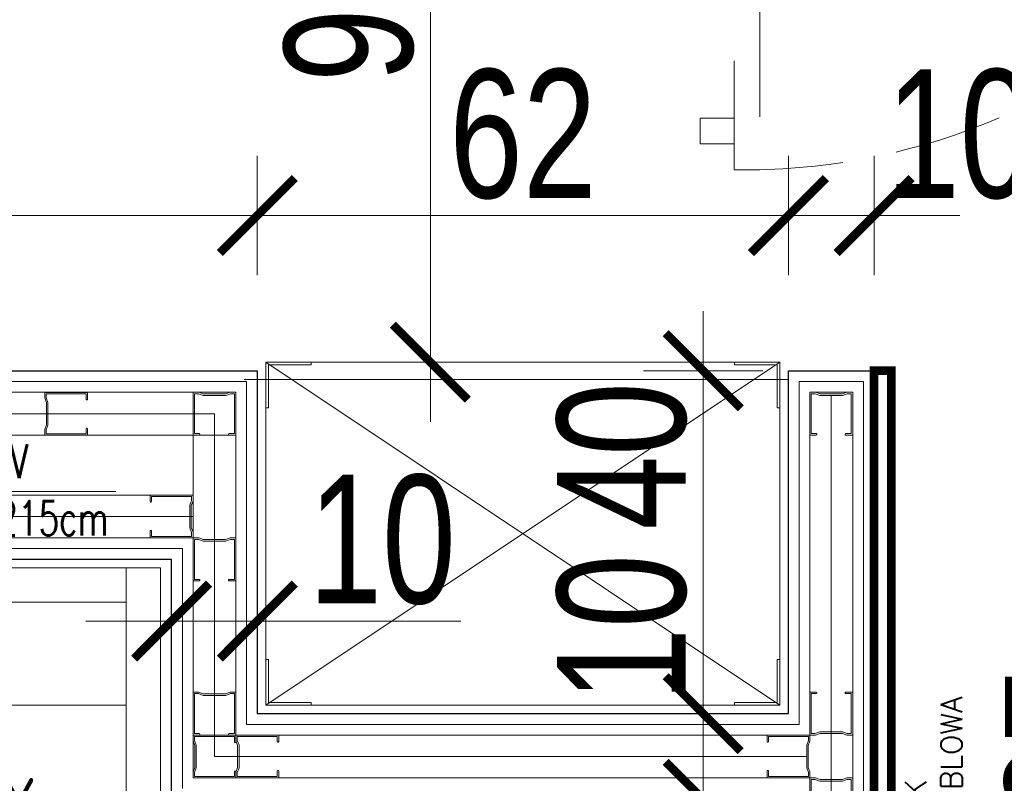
# Model space of a CAD drawing. Header units: millimetres. Extents: x -13532 to 2392, y -5241 to 5322.
# Tile 164 of 256: x -11402 to -11287, y 1791 to 1880. Entities that reach past the tile are written whole.
import ezdxf

# ---------------------------------------------------------------- set-up
doc = ezdxf.new("R2010")
doc.units = ezdxf.units.MM
doc.linetypes.add('DASHED', pattern=[19.05, 12.7, -6.35])
doc.linetypes.add('KRESKAKROPKA2', pattern=[12.7, 6.35, -3.175, 0, -3.175])
doc.layers.get('0').update_dxf_attribs({"lineweight": 9, "true_color": 0x939393})
doc.layers.get('Defpoints').update_dxf_attribs({"true_color": 0xdae6d4})
for name, color, linetype, lineweight, true_color in [('a___wymiary', 7, 'Continuous', 5, 0x666666), ('batting - AGP1', 7, 'Continuous', 5, 0xadadad), ('Meble - AGP1', 7, 'Continuous', 15, 0x999999), ('MEBLE PKN', 7, 'Continuous', 9, 0xa0a0a0), ('OSI', 7, 'KRESKAKROPKA2', 5, 0x7f7f7f), ('profil - AGP1', 7, 'Continuous', 5, 0x3f3f3f), ('WYMIARY - AGP1', 7, 'Continuous', 5, 0x716d5a)]:
    doc.layers.add(name, color=color, linetype=linetype, lineweight=lineweight, true_color=true_color)
for name, color, linetype, lineweight in [('CHLODNICTWO', 94, 'Continuous', 9), ('cz-gr', 122, 'Continuous', 30), ('cz-sr', 150, 'Continuous', 15), ('GK - ŚRODEK - AGP1', 32, 'Continuous', 5)]:
    doc.layers.add(name, color=color, linetype=linetype, lineweight=lineweight)
doc.styles.add('ARIAL NARROW', font='ARIALN.TTF', dxfattribs={"width": 0.9})
doc.styles.add('JACEK_07', font='simplex.shx', dxfattribs={"width": 0.7})
doc.styles.add('RomanS', font='simplex.shx')
doc.linetypes.add('BATTING', pattern='A,0.0001,-0.1,[134,ltypeshp.shx,S=0.1,R=0,X=-0.1,Y=0],-0.2,[134,ltypeshp.shx,S=0.1,R=180,X=0.1,Y=0],-0.1', length=0.4001)
doc.dimstyles.new('wymiary agp1', dxfattribs={"dimtxt": 15, "dimasz": 5, "dimexe": 5, "dimexo": 5, "dimgap": 1.8, "dimtad": 1, "dimdec": 3, "dimrnd": 0.5, "dimdsep": 46, "dimtxsty": 'ARIAL NARROW', "dimblk": 'znacznik', "dimcen": 1.5, "dimse1": 1, "dimse2": 1, "dimclrd": 256, "dimclre": 256, "dimazin": 0, "dimtfac": 1, "dimtdec": 3, "dimtmove": 1, "dimatfit": 3, "dimldrblk": 'znacznik', "dimfxl": 1000, "dimfxlon": 1, "dimlwd": -1, "dimarcsym": 0})

# ---------------------------------------------------------------- blocks, each defined once
blk = doc.blocks.new('gn-230')
at = {"layer": 'Meble - AGP1'}
for p, q in [((-15.65, -3.75), (-8.15, 3.75)), ((-4, 0), (-19.8, 0))]:
    blk.add_line(p, q, dxfattribs=at)
at = {"layer": 'Meble - AGP1', "lineweight": 30}
blk.add_lwpolyline([(-4, -4), (0, -4), (0, 4), (-4, 4)], close=True, dxfattribs=at)
at = {"layer": 'Meble - AGP1'}
blk.add_arc((-29.8, 0), 10, 270, 90, dxfattribs=at)
blk = doc.blocks.new('*U333')
at = {"layer": 'Meble - AGP1'}
for p, q in [((58.5, -16), (4, -16)), ((58.5, -31), (4, -31)), ((58.5, -46), (4, -46))]:
    blk.add_line(p, q, dxfattribs=at)
for points in [[(31.03, 0), (36.17, 8.9), (57.31, 8.9)], [(0, -65), (0, 0)], [(0, 0), (62.5, 0)], [(4, 0), (4, -65)], [(58.5, -65), (58.5, 0)], [(62.5, 0), (62.5, -65)], [(4, -4), (58.5, -4)], [(58.5, -4), (58.5, -61)], [(58.5, -61), (4, -61)], [(62.5, -65), (0, -65)]]:
    blk.add_lwpolyline(points, dxfattribs=at)
blk.add_lwpolyline([(0, -65), (4, -65), (4, -123.5), (0, -123.5)], close=True, dxfattribs=at)
blk.add_arc((0, -65), 58.5, 270, 0, dxfattribs=at)
at = {"layer": 'Meble - AGP1', "xscale": 0.5, "yscale": 0.5, "zscale": 0.5, "rotation": 89.99999999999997}
blk.add_blockref('gn-230', (31.03, 0), dxfattribs=at)
at = {"layer": 'Meble - AGP1'}
for s, insert, char_height, width, attachment_point, style in [('{\\W0.7;230V\\PH=215cm}', (37.72, 14.46), 4, 32.4538, 1, 'RomanS'), ('REGAŁ\\PCHŁODNICZY\\P62,5cm\\PGastromax', (31.25, -32.5), 6, 62.5, 5, 'JACEK_07'), ('\\pxql;{\\fArial|b0|i0|c238|p34;RCH1}', (1, -64), 6, 36.1, 7, 'JACEK_07')]:
    blk.add_mtext(s, dxfattribs=dict(at, insert=insert, char_height=char_height, width=width, attachment_point=attachment_point, style=style))
blk = doc.blocks.new('*U332')
at = {"layer": 'Meble - AGP1', "linetype": 'DASHED', "ltscale": 0.5}
for points in [[(72.83, 62.99), (63.42, 67), (67.92, 57.81)], [(67.92, -59.81), (63.42, -69), (72.83, -64.99)]]:
    blk.add_lwpolyline(points, dxfattribs=at)
at = {"layer": 'Meble - AGP1'}
blk.add_lwpolyline([(95, -3.5), (95, 3.5), (7, 3.5), (7, 0, -1), (5, 0), (5, 3.5), (0, 3.5), (0, -3.5), (5, -3.5), (5, 0, -1), (7, 0), (7, -3.5), (95, -3.5)], format="xyb", close=True, dxfattribs=at)
blk.add_lwpolyline([(0, 3.5), (0, 3.5), (0, -3.5), (0, -3.5)], close=True, dxfattribs=at)
at = {"layer": 'Meble - AGP1', "linetype": 'DASHED', "ltscale": 0.5}
blk.add_arc((6, -1), 89, 310.1759, 49.8241, dxfattribs=at)
at = {"layer": 'Meble - AGP1', "insert": (51, -8.52), "char_height": 6, "width": 88, "attachment_point": 5, "style": 'JACEK_07'}
blk.add_mtext('Bramka H=140cm', dxfattribs=at)
blk = doc.blocks.new('MZ-SM-02')
at = {"layer": 'Meble - AGP1'}
for p, q in [((0, 0), (60, -40)), ((60, 0), (0, -40))]:
    blk.add_line(p, q, dxfattribs=at)
at = {"layer": 'Meble - AGP1', "flags": 128}
for points in [[(0, 0), (60, 0), (60, -40), (0, -40)], [(0.3, -5.3), (0.3, -0.3), (5.3, -0.3), (5.3, 0), (0, 0), (0, -5.3)], [(59.7, -5.3), (59.7, -0.3), (54.7, -0.3), (54.7, 0), (60, 0), (60, -5.3)], [(0.3, -34.7), (0.3, -39.7), (5.3, -39.7), (5.3, -40), (0, -40), (0, -34.7)], [(59.7, -34.7), (59.7, -39.7), (54.7, -39.7), (54.7, -40), (60, -40), (60, -34.7)]]:
    blk.add_lwpolyline(points, close=True, dxfattribs=at)
at = {"layer": 'Meble - AGP1', "style": 'JACEK_07', "width": 0.7, "flags": 2}
blk.add_attdef('MODEL', (11.79, -38.2), '', height=7, dxfattribs=at)
blk = doc.blocks.new('*U243')
at = {"linetype": 'DASHED', "const_width": 1}
blk.add_lwpolyline([(-35.01, 0), (51.99, 0), (51.99, -2), (-35.01, -2)], close=True, dxfattribs=at)
at = {"insert": (0, -6.94), "char_height": 2.5, "width": 50, "attachment_point": 5, "style": 'RomanS'}
blk.add_mtext('OTOK \\PPŁYTA MEBLOWA', dxfattribs=at)
blk = doc.blocks.new('*U329')
at = {"layer": 'Meble - AGP1', "linetype": 'DASHED'}
for points in [[(6, -155), (6, -79), (9, -79), (9, -155)], [(6, -152), (6, -149), (2, -149), (2, -152)]]:
    blk.add_lwpolyline(points, close=True, dxfattribs=at)
blk.add_arc((7.5, -80.5), 74.5, 268.8463, 1.1537, dxfattribs=at)
blk = doc.blocks.new('znacznik')
at = {"layer": 'a___wymiary'}
for p, q in [((0, 1.394), (0, -1.394)), ((1.394, 0), (-1.394, 0))]:
    blk.add_line(p, q, dxfattribs=at)
at = {"layer": 'a___wymiary', "const_width": 0.2}
blk.add_lwpolyline([(0.876, 0.876), (-0.876, -0.876)], dxfattribs=at)
blk = doc.blocks.new('*D488')
at = {"layer": 'Defpoints', "color": 0}
for p in [(-11353.58, 1935.33), (-11324.1, 1935.33), (-11324.13, 1839.87)]:
    blk.add_point(p, dxfattribs=at)
at = {"layer": 'WYMIARY - AGP1'}
blk.add_line((-11353.58, 1844.87), (-11353.58, 1930.33), dxfattribs=at)
at = {"layer": 'WYMIARY - AGP1', "xscale": 5, "yscale": 5, "zscale": 5}
for p, rotation in [((-11353.58, 1935.33), 90), ((-11353.58, 1839.87), 270)]:
    blk.add_blockref('znacznik', p, dxfattribs=dict(at, rotation=rotation))
at = {"layer": 'WYMIARY - AGP1', "color": 18, "true_color": 0x000000, "insert": (-11363.04, 1887.6), "char_height": 15, "attachment_point": 5, "rotation": 90, "style": 'ARIAL NARROW'}
blk.add_mtext('95.5', dxfattribs=at)
blk = doc.blocks.new('*D559')
at = {"layer": 'Defpoints', "color": 0}
for p in [(-11373.78, 1856.98), (-11516.11, 1838.87), (-11373.78, 1838.87)]:
    blk.add_point(p, dxfattribs=at)
at = {"layer": 'WYMIARY - AGP1'}
blk.add_line((-11511.11, 1856.98), (-11378.78, 1856.98), dxfattribs=at)
at = {"layer": 'WYMIARY - AGP1', "xscale": 5, "yscale": 5, "zscale": 5, "rotation": 180}
blk.add_blockref('znacznik', (-11516.11, 1856.98), dxfattribs=at)
at = {"layer": 'WYMIARY - AGP1', "xscale": 5, "yscale": 5, "zscale": 5}
blk.add_blockref('znacznik', (-11373.78, 1856.98), dxfattribs=at)
at = {"layer": 'WYMIARY - AGP1', "color": 18, "true_color": 0x000000, "insert": (-11444.94, 1866.44), "char_height": 15, "attachment_point": 5, "style": 'ARIAL NARROW'}
blk.add_mtext('142.5', dxfattribs=at)
blk = doc.blocks.new('*D560')
at = {"layer": 'Defpoints', "color": 0}
for p in [(-11311.78, 1856.98), (-11373.78, 1838.87), (-11311.78, 1838.87)]:
    blk.add_point(p, dxfattribs=at)
at = {"layer": 'WYMIARY - AGP1'}
blk.add_line((-11368.78, 1856.98), (-11316.78, 1856.98), dxfattribs=at)
at = {"layer": 'WYMIARY - AGP1', "xscale": 5, "yscale": 5, "zscale": 5, "rotation": 180}
blk.add_blockref('znacznik', (-11373.78, 1856.98), dxfattribs=at)
at = {"layer": 'WYMIARY - AGP1', "xscale": 5, "yscale": 5, "zscale": 5}
blk.add_blockref('znacznik', (-11311.78, 1856.98), dxfattribs=at)
at = {"layer": 'WYMIARY - AGP1', "color": 18, "true_color": 0x000000, "insert": (-11342.78, 1866.44), "char_height": 15, "attachment_point": 5, "style": 'ARIAL NARROW'}
blk.add_mtext('62', dxfattribs=at)
blk = doc.blocks.new('*D561')
at = {"layer": 'Defpoints', "color": 0}
for p in [(-11301.78, 1856.98), (-11311.78, 1838.87), (-11301.78, 1838.87)]:
    blk.add_point(p, dxfattribs=at)
at = {"layer": 'WYMIARY - AGP1'}
for p, q in [((-11316.78, 1856.98), (-11321.78, 1856.98)), ((-11311.78, 1856.98), (-11301.78, 1856.98)), ((-11296.78, 1856.98), (-11291.78, 1856.98))]:
    blk.add_line(p, q, dxfattribs=at)
at = {"layer": 'WYMIARY - AGP1', "xscale": 5, "yscale": 5, "zscale": 5}
blk.add_blockref('znacznik', (-11311.78, 1856.98), dxfattribs=at)
at = {"layer": 'WYMIARY - AGP1', "xscale": 5, "yscale": 5, "zscale": 5, "rotation": 180}
blk.add_blockref('znacznik', (-11301.78, 1856.98), dxfattribs=at)
at = {"layer": 'WYMIARY - AGP1', "color": 18, "true_color": 0x000000, "insert": (-11291.78, 1866.44), "char_height": 15, "attachment_point": 5, "style": 'ARIAL NARROW'}
blk.add_mtext('10', dxfattribs=at)
blk = doc.blocks.new('*D563')
at = {"layer": 'Defpoints', "color": 0}
for p in [(-11301.78, 1838.87), (-11269.45, 1838.87), (-11301.78, 1751.87)]:
    blk.add_point(p, dxfattribs=at)
at = {"layer": 'WYMIARY - AGP1'}
blk.add_line((-11269.45, 1756.87), (-11269.45, 1833.87), dxfattribs=at)
at = {"layer": 'WYMIARY - AGP1', "xscale": 5, "yscale": 5, "zscale": 5}
for p, rotation in [((-11269.45, 1838.87), 90), ((-11269.45, 1751.87), 270)]:
    blk.add_blockref('znacznik', p, dxfattribs=dict(at, rotation=rotation))
at = {"layer": 'WYMIARY - AGP1', "color": 18, "true_color": 0x000000, "insert": (-11278.91, 1795.37), "char_height": 15, "attachment_point": 5, "rotation": 90, "style": 'ARIAL NARROW'}
blk.add_mtext('87', dxfattribs=at)
blk = doc.blocks.new('*D564')
at = {"layer": 'Defpoints', "color": 0}
for p in [(-11448.41, 1811.84), (-11383.78, 1811.84), (-11383.78, 1673.47)]:
    blk.add_point(p, dxfattribs=at)
at = {"layer": 'WYMIARY - AGP1'}
blk.add_line((-11443.41, 1673.47), (-11388.78, 1673.47), dxfattribs=at)
at = {"layer": 'WYMIARY - AGP1', "xscale": 5, "yscale": 5, "zscale": 5, "rotation": 180}
blk.add_blockref('znacznik', (-11448.41, 1673.47), dxfattribs=at)
at = {"layer": 'WYMIARY - AGP1', "xscale": 5, "yscale": 5, "zscale": 5}
blk.add_blockref('znacznik', (-11383.78, 1673.47), dxfattribs=at)
at = {"layer": 'WYMIARY - AGP1', "color": 18, "true_color": 0x000000, "insert": (-11419.07, 1682.93), "char_height": 15, "attachment_point": 5, "style": 'ARIAL NARROW'}
blk.add_mtext('64.5', dxfattribs=at)
blk = doc.blocks.new('*D568')
at = {"layer": 'Defpoints', "color": 0}
for p in [(-11373.78, 1809.67), (-11383.78, 1801.68), (-11373.78, 1801.68)]:
    blk.add_point(p, dxfattribs=at)
at = {"layer": 'WYMIARY - AGP1'}
for p, q in [((-11388.78, 1809.67), (-11393.78, 1809.67)), ((-11383.78, 1809.67), (-11373.78, 1809.67)), ((-11373.78, 1809.67), (-11350.02, 1809.67)), ((-11368.78, 1809.67), (-11363.78, 1809.67))]:
    blk.add_line(p, q, dxfattribs=at)
at = {"layer": 'WYMIARY - AGP1', "xscale": 5, "yscale": 5, "zscale": 5}
blk.add_blockref('znacznik', (-11383.78, 1809.67), dxfattribs=at)
at = {"layer": 'WYMIARY - AGP1', "xscale": 5, "yscale": 5, "zscale": 5, "rotation": 180}
blk.add_blockref('znacznik', (-11373.78, 1809.67), dxfattribs=at)
at = {"layer": 'WYMIARY - AGP1', "color": 18, "true_color": 0x000000, "insert": (-11359.21, 1819.13), "char_height": 15, "attachment_point": 5, "style": 'ARIAL NARROW'}
blk.add_mtext('10', dxfattribs=at)
blk = doc.blocks.new('*D588')
at = {"layer": 'Defpoints', "color": 0}
for p in [(-11321.73, 1788.87), (-11311.78, 1788.87), (-11311.78, 1751.87)]:
    blk.add_point(p, dxfattribs=at)
at = {"layer": 'WYMIARY - AGP1'}
blk.add_line((-11321.73, 1756.87), (-11321.73, 1783.87), dxfattribs=at)
at = {"layer": 'WYMIARY - AGP1', "xscale": 5, "yscale": 5, "zscale": 5}
for p, rotation in [((-11321.73, 1788.87), 90), ((-11321.73, 1751.87), 270)]:
    blk.add_blockref('znacznik', p, dxfattribs=dict(at, rotation=rotation))
at = {"layer": 'WYMIARY - AGP1', "color": 18, "true_color": 0x000000, "insert": (-11331.19, 1770.37), "char_height": 15, "attachment_point": 5, "rotation": 90, "style": 'ARIAL NARROW'}
blk.add_mtext('37', dxfattribs=at)
blk = doc.blocks.new('*D589')
at = {"layer": 'Defpoints', "color": 0}
for p in [(-11321.73, 1798.87), (-11311.78, 1798.87), (-11311.78, 1788.87)]:
    blk.add_point(p, dxfattribs=at)
at = {"layer": 'WYMIARY - AGP1'}
for p, q in [((-11321.73, 1803.87), (-11321.73, 1808.87)), ((-11321.73, 1788.87), (-11321.73, 1798.87)), ((-11321.73, 1783.87), (-11321.73, 1778.87))]:
    blk.add_line(p, q, dxfattribs=at)
at = {"layer": 'WYMIARY - AGP1', "xscale": 5, "yscale": 5, "zscale": 5}
for p, rotation in [((-11321.73, 1798.87), 270), ((-11321.73, 1788.87), 90)]:
    blk.add_blockref('znacznik', p, dxfattribs=dict(at, rotation=rotation))
at = {"layer": 'WYMIARY - AGP1', "color": 18, "true_color": 0x000000, "insert": (-11331.19, 1808.87), "char_height": 15, "attachment_point": 5, "rotation": 90, "style": 'ARIAL NARROW'}
blk.add_mtext('10', dxfattribs=at)
blk = doc.blocks.new('*D590')
at = {"layer": 'Defpoints', "color": 0}
for p in [(-11321.73, 1838.87), (-11311.78, 1838.87), (-11311.78, 1798.87)]:
    blk.add_point(p, dxfattribs=at)
at = {"layer": 'WYMIARY - AGP1'}
blk.add_line((-11321.73, 1803.87), (-11321.73, 1833.87), dxfattribs=at)
at = {"layer": 'WYMIARY - AGP1', "xscale": 5, "yscale": 5, "zscale": 5}
for p, rotation in [((-11321.73, 1838.87), 90), ((-11321.73, 1798.87), 270)]:
    blk.add_blockref('znacznik', p, dxfattribs=dict(at, rotation=rotation))
at = {"layer": 'WYMIARY - AGP1', "color": 18, "true_color": 0x000000, "insert": (-11331.19, 1828.94), "char_height": 15, "attachment_point": 5, "rotation": 90, "style": 'ARIAL NARROW'}
blk.add_mtext('40', dxfattribs=at)
blk = doc.blocks.new('osi')
at = {"layer": 'OSI', "ltscale": 10}
blk.add_line((-11756.72, 1837.85), (-9340.14, 1837.85), dxfattribs=at)

msp = doc.modelspace()

# ---------------------------------------------------------------- linework, layer by layer
at = {"layer": 'batting - AGP1', "linetype": 'BATTING', "ltscale": 5}
for points in [[(-11306.7823, 1836.0003), (-11306.7823, 1754.7336)], [(-11518.2402, 1833.8669), (-11378.7935, 1833.8336), (-11378.7935, 1793.8559), (-11309.6489, 1793.8559)], [(-11518.2401, 1744.867), (-11453.4073, 1744.867), (-11453.4074, 1821.867), (-11381.2823, 1821.8671)]]:
    msp.add_lwpolyline(points, dxfattribs=at)
at = {"layer": 'cz-gr'}
for p, q in [((-11516.1068, 1838.8669), (-11373.7823, 1838.8669)), ((-11373.7823, 1838.8669), (-11373.7823, 1798.8669)), ((-11311.7823, 1798.8669), (-11311.7823, 1838.8669)), ((-11311.7823, 1838.8669), (-11301.7823, 1838.8669)), ((-11301.7823, 1838.8669), (-11301.7823, 1751.8669)), ((-11383.7823, 1816.8669), (-11448.4073, 1816.8669)), ((-11383.7823, 1788.8669), (-11383.7823, 1816.8669)), ((-11373.7823, 1798.8669), (-11311.7823, 1798.8669))]:
    msp.add_line(p, q, dxfattribs=at)
at = {"layer": 'GK - ŚRODEK - AGP1', "linetype": 'Continuous'}
for p, q in [((-11517.3568, 1837.6169), (-11375.0323, 1837.6169)), ((-11375.0323, 1837.6169), (-11375.0323, 1797.6169)), ((-11310.5323, 1797.6169), (-11310.5323, 1837.6169)), ((-11310.5323, 1837.6169), (-11303.0323, 1837.6169)), ((-11303.0323, 1837.6169), (-11303.0323, 1753.1169)), ((-11518.6068, 1836.3669), (-11376.2823, 1836.3669)), ((-11381.2823, 1836.3669), (-11381.2823, 1796.3669)), ((-11376.2823, 1836.3669), (-11376.2823, 1796.3669)), ((-11309.2823, 1796.3669), (-11309.2823, 1836.3669)), ((-11309.2823, 1836.3669), (-11304.2823, 1836.3669)), ((-11304.2823, 1836.3669), (-11304.2823, 1754.3669)), ((-11518.6068, 1831.3669), (-11376.2823, 1831.3669)), ((-11381.2823, 1824.3669), (-11455.9073, 1824.3669)), ((-11381.2823, 1819.3669), (-11450.9073, 1819.3669)), ((-11381.2823, 1791.3669), (-11381.2823, 1819.3669)), ((-11382.5323, 1818.1169), (-11449.6573, 1818.1169)), ((-11382.5323, 1790.1169), (-11382.5323, 1818.1169)), ((-11375.0323, 1797.6169), (-11310.5323, 1797.6169)), ((-11376.2823, 1796.3669), (-11309.2823, 1796.3669)), ((-11309.2823, 1791.3669), (-11381.2823, 1791.3669)), ((-11309.2823, 1754.3669), (-11309.2823, 1791.3669))]:
    msp.add_line(p, q, dxfattribs=at)
at = {"layer": 'profil - AGP1', "ltscale": 5}
for points in [[(-11393.5959, 1831.3545), (-11398.5959, 1831.3545), (-11398.5959, 1832.0211), (-11398.3959, 1832.5545), (-11398.3959, 1835.1546), (-11398.596, 1835.688), (-11398.596, 1836.3546), (-11393.596, 1836.3546), (-11393.596, 1835.5333), (-11393.6442, 1835.4844), (-11393.7144, 1835.4844), (-11393.7626, 1835.5333), (-11393.7626, 1836.188), (-11398.4293, 1836.188), (-11398.4293, 1835.7182), (-11398.2293, 1835.1848), (-11398.2293, 1832.5242), (-11398.4293, 1831.9909), (-11398.4293, 1831.5211), (-11393.7626, 1831.5211), (-11393.7626, 1832.1045), (-11393.7164, 1832.1624), (-11393.6422, 1832.1624), (-11393.5959, 1832.1045), (-11393.5959, 1831.3545)], [(-11381.2824, 1831.3669), (-11381.2824, 1836.3669), (-11380.6157, 1836.3669), (-11380.0824, 1836.1669), (-11377.4823, 1836.1669), (-11376.9489, 1836.3669), (-11376.2823, 1836.3669), (-11376.2823, 1831.3669), (-11377.1036, 1831.3669), (-11377.1525, 1831.4152), (-11377.1525, 1831.4854), (-11377.1036, 1831.5336), (-11376.4489, 1831.5336), (-11376.4489, 1836.2003), (-11376.9187, 1836.2003), (-11377.452, 1836.0003), (-11380.1126, 1836.0003), (-11380.646, 1836.2003), (-11381.1157, 1836.2003), (-11381.1157, 1831.5336), (-11380.5324, 1831.5336), (-11380.4744, 1831.4873), (-11380.4744, 1831.4132), (-11380.5324, 1831.3669), (-11381.2824, 1831.3669)], [(-11309.2824, 1831.3669), (-11309.2824, 1836.3669), (-11308.6157, 1836.3669), (-11308.0824, 1836.1669), (-11305.4823, 1836.1669), (-11304.9489, 1836.3669), (-11304.2823, 1836.3669), (-11304.2823, 1831.3669), (-11305.1036, 1831.3669), (-11305.1525, 1831.4152), (-11305.1525, 1831.4854), (-11305.1036, 1831.5336), (-11304.4489, 1831.5336), (-11304.4489, 1836.2003), (-11304.9187, 1836.2003), (-11305.452, 1836.0003), (-11308.1126, 1836.0003), (-11308.646, 1836.2003), (-11309.1157, 1836.2003), (-11309.1157, 1831.5336), (-11308.5324, 1831.5336), (-11308.4744, 1831.4873), (-11308.4744, 1831.4132), (-11308.5324, 1831.3669), (-11309.2824, 1831.3669)], [(-11386.2823, 1824.3671), (-11381.2823, 1824.3671), (-11381.2823, 1823.7004), (-11381.4823, 1823.1671), (-11381.4823, 1820.5669), (-11381.2823, 1820.0336), (-11381.2823, 1819.3669), (-11386.2823, 1819.3669), (-11386.2823, 1820.1883), (-11386.234, 1820.2372), (-11386.1638, 1820.2372), (-11386.1156, 1820.1883), (-11386.1156, 1819.5336), (-11381.4489, 1819.5336), (-11381.4489, 1820.0034), (-11381.6489, 1820.5367), (-11381.6489, 1823.1973), (-11381.4489, 1823.7307), (-11381.4489, 1824.2004), (-11386.1156, 1824.2004), (-11386.1156, 1823.6171), (-11386.1619, 1823.5591), (-11386.236, 1823.5591), (-11386.2823, 1823.6171), (-11386.2823, 1824.3671)], [(-11381.2824, 1814.3669), (-11381.2824, 1819.3669), (-11380.6157, 1819.367), (-11380.0824, 1819.167), (-11377.4823, 1819.167), (-11376.9489, 1819.367), (-11376.2823, 1819.367), (-11376.2823, 1814.367), (-11377.1036, 1814.367), (-11377.1525, 1814.4152), (-11377.1525, 1814.4854), (-11377.1036, 1814.5336), (-11376.4489, 1814.5336), (-11376.4489, 1819.2003), (-11376.9187, 1819.2003), (-11377.452, 1819.0003), (-11380.1126, 1819.0003), (-11380.646, 1819.2003), (-11381.1157, 1819.2003), (-11381.1157, 1814.5336), (-11380.5324, 1814.5336), (-11380.4744, 1814.4874), (-11380.4744, 1814.4132), (-11380.5324, 1814.367), (-11381.2824, 1814.3669)], [(-11381.2824, 1796.3669), (-11381.2824, 1801.3669), (-11380.6157, 1801.3669), (-11380.0824, 1801.1669), (-11377.4823, 1801.1669), (-11376.9489, 1801.3669), (-11376.2823, 1801.3669), (-11376.2823, 1796.3669), (-11377.1036, 1796.3669), (-11377.1525, 1796.4152), (-11377.1525, 1796.4854), (-11377.1036, 1796.5336), (-11376.4489, 1796.5336), (-11376.4489, 1801.2003), (-11376.9187, 1801.2003), (-11377.452, 1801.0003), (-11380.1126, 1801.0003), (-11380.646, 1801.2003), (-11381.1157, 1801.2003), (-11381.1157, 1796.5336), (-11380.5324, 1796.5336), (-11380.4744, 1796.4874), (-11380.4744, 1796.4132), (-11380.5324, 1796.3669), (-11381.2824, 1796.3669)], [(-11309.2823, 1801.3669), (-11309.2823, 1796.3669), (-11308.6157, 1796.3669), (-11308.0823, 1796.5669), (-11305.4822, 1796.5669), (-11304.9488, 1796.3669), (-11304.2822, 1796.3669), (-11304.2822, 1801.3669), (-11305.1035, 1801.3669), (-11305.1524, 1801.3187), (-11305.1524, 1801.2485), (-11305.1035, 1801.2003), (-11304.4488, 1801.2003), (-11304.4488, 1796.5336), (-11304.9186, 1796.5336), (-11305.452, 1796.7336), (-11308.1126, 1796.7336), (-11308.6459, 1796.5336), (-11309.1157, 1796.5336), (-11309.1157, 1801.2003), (-11308.5323, 1801.2003), (-11308.4744, 1801.2465), (-11308.4744, 1801.3207), (-11308.5323, 1801.3669), (-11309.2823, 1801.3669)], [(-11376.2823, 1791.367), (-11381.2823, 1791.3669), (-11381.2823, 1792.0336), (-11381.0823, 1792.5669), (-11381.0823, 1795.1671), (-11381.2823, 1795.7004), (-11381.2823, 1796.3671), (-11376.2823, 1796.3671), (-11376.2823, 1795.5458), (-11376.3305, 1795.4968), (-11376.4007, 1795.4968), (-11376.4489, 1795.5458), (-11376.4489, 1796.2004), (-11381.1156, 1796.2004), (-11381.1156, 1795.7307), (-11380.9156, 1795.1973), (-11380.9156, 1792.5367), (-11381.1156, 1792.0034), (-11381.1156, 1791.5336), (-11376.4489, 1791.5336), (-11376.4489, 1792.117), (-11376.4027, 1792.1749), (-11376.3285, 1792.1749), (-11376.2823, 1792.117), (-11376.2823, 1791.367)], [(-11371.2822, 1796.3669), (-11376.2822, 1796.3669), (-11376.2822, 1795.7003), (-11376.0822, 1795.1669), (-11376.0822, 1792.5668), (-11376.2823, 1792.0335), (-11376.2823, 1791.3668), (-11371.2823, 1791.3668), (-11371.2823, 1792.1881), (-11371.3305, 1792.2371), (-11371.4007, 1792.2371), (-11371.4489, 1792.1881), (-11371.4489, 1791.5334), (-11376.1156, 1791.5335), (-11376.1156, 1792.0032), (-11375.9156, 1792.5366), (-11375.9156, 1795.1972), (-11376.1156, 1795.7305), (-11376.1156, 1796.2003), (-11371.4489, 1796.2003), (-11371.4489, 1795.6169), (-11371.4027, 1795.559), (-11371.3285, 1795.559), (-11371.2822, 1795.6169), (-11371.2822, 1796.3669)], [(-11314.2823, 1796.3669), (-11309.2823, 1796.3669), (-11309.2823, 1795.7003), (-11309.4823, 1795.1669), (-11309.4823, 1792.5668), (-11309.2823, 1792.0335), (-11309.2823, 1791.3668), (-11314.2823, 1791.3668), (-11314.2823, 1792.1881), (-11314.234, 1792.2371), (-11314.1638, 1792.2371), (-11314.1156, 1792.1881), (-11314.1156, 1791.5335), (-11309.4489, 1791.5335), (-11309.4489, 1792.0032), (-11309.6489, 1792.5366), (-11309.6489, 1795.1972), (-11309.4489, 1795.7305), (-11309.4489, 1796.2003), (-11314.1156, 1796.2003), (-11314.1156, 1795.6169), (-11314.1618, 1795.559), (-11314.236, 1795.559), (-11314.2823, 1795.6169), (-11314.2823, 1796.3669)], [(-11309.2823, 1786.3668), (-11309.2823, 1791.3668), (-11308.6157, 1791.3668), (-11308.0823, 1791.1668), (-11305.4822, 1791.1668), (-11304.9488, 1791.3668), (-11304.2822, 1791.3668), (-11304.2822, 1786.3668)], [(-11304.4488, 1786.5335), (-11304.4488, 1791.2002), (-11304.9186, 1791.2002), (-11305.452, 1791.0002), (-11308.1126, 1791.0001), (-11308.6459, 1791.2001), (-11309.1157, 1791.2001), (-11309.1157, 1786.5335)]]:
    msp.add_lwpolyline(points, dxfattribs=at)

# ---------------------------------------------------------------- block references
at = {"layer": 'CHLODNICTWO'}
msp.add_blockref('*U333', (-11447.5924, 1815.8669), dxfattribs=at)
at = {"layer": 'cz-sr'}
msp.add_blockref('osi', (0.0999, 0), dxfattribs=at)
at = {"layer": 'Meble - AGP1', "rotation": 90}
msp.add_blockref('*U243', (-11301.7817, 1786.88), dxfattribs=at)
at = {"layer": 'MEBLE PKN'}
for name, p in [('*U329', (-11324.1046, 2017.3306)), ('*U332', (-11301.7823, 1786.2553)), ('MZ-SM-02', (-11372.7823, 1839.8669))]:
    msp.add_blockref(name, p, dxfattribs=at)

# ---------------------------------------------------------------- dimensions: what is measured, and where the dimension line sits
at = {"layer": 'WYMIARY - AGP1'}
for base, p1, p2, picture, middle in [((-11353.5825, 1935.3306), (-11324.1281, 1839.8669), (-11324.1046, 1935.3306), '*D488', (-11363.0411, 1887.5988)), ((-11269.4526, 1838.8669), (-11301.7823, 1751.8669), (-11301.7817, 1838.8669), '*D563', (-11278.9112, 1795.3669)), ((-11321.735, 1788.8669), (-11311.7817, 1751.8669), (-11311.7823, 1788.8669), '*D588', (-11331.1936, 1770.3669))]:
    dim = msp.add_linear_dim(base=base, p1=p1, p2=p2, angle=90, dimstyle='wymiary agp1', override={"dimclrd": 256, "dimclre": 256}, dxfattribs=at)
    dim.commit()
    dim.dimension.update_dxf_attribs({"geometry": picture, "text_midpoint": middle})
for base, p1, p2, picture, middle in [((-11373.78226, 1856.98442), (-11516.1068, 1838.86695), (-11373.78226, 1838.86695), '*D559', (-11444.94453, 1866.44302)), ((-11311.7823, 1856.9844), (-11373.7823, 1838.8669), (-11311.7823, 1838.8669), '*D560', (-11342.7823, 1866.443))]:
    dim = msp.add_linear_dim(base=base, p1=p1, p2=p2, dimstyle='wymiary agp1', override={"dimclrd": 256, "dimclre": 256}, dxfattribs=at)
    dim.commit()
    dim.dimension.update_dxf_attribs({"geometry": picture, "text_midpoint": middle})
for base, p1, p2, picture, middle in [((-11301.7823, 1856.9844), (-11311.7823, 1838.8669), (-11301.7823, 1838.8669), '*D561', (-11291.7823, 1856.9844)), ((-11373.7823, 1809.6729), (-11383.7823, 1801.675), (-11373.7823, 1801.675), '*D568', (-11359.2101, 1809.6729)), ((-11383.7823, 1673.4681), (-11448.4073, 1811.8421), (-11383.7823, 1811.8421), '*D564', (-11419.0655, 1673.4681))]:
    dim = msp.add_linear_dim(base=base, p1=p1, p2=p2, dimstyle='wymiary agp1', override={"dimclrd": 256, "dimclre": 256}, dxfattribs=at)
    dim.commit()
    dim.dimension.update_dxf_attribs({"geometry": picture, "text_midpoint": middle, "dimtype": 160})
for base, p1, p2, picture, middle in [((-11321.735, 1838.8669), (-11311.7823, 1798.8669), (-11311.7823, 1838.8669), '*D590', (-11321.735, 1828.9381)), ((-11321.735, 1798.8669), (-11311.7823, 1788.8669), (-11311.7823, 1798.8669), '*D589', (-11321.735, 1808.8669))]:
    dim = msp.add_linear_dim(base=base, p1=p1, p2=p2, angle=90, dimstyle='wymiary agp1', override={"dimclrd": 256, "dimclre": 256}, dxfattribs=at)
    dim.commit()
    dim.dimension.update_dxf_attribs({"geometry": picture, "text_midpoint": middle, "dimtype": 160})

doc.saveas('drawing.dxf')
